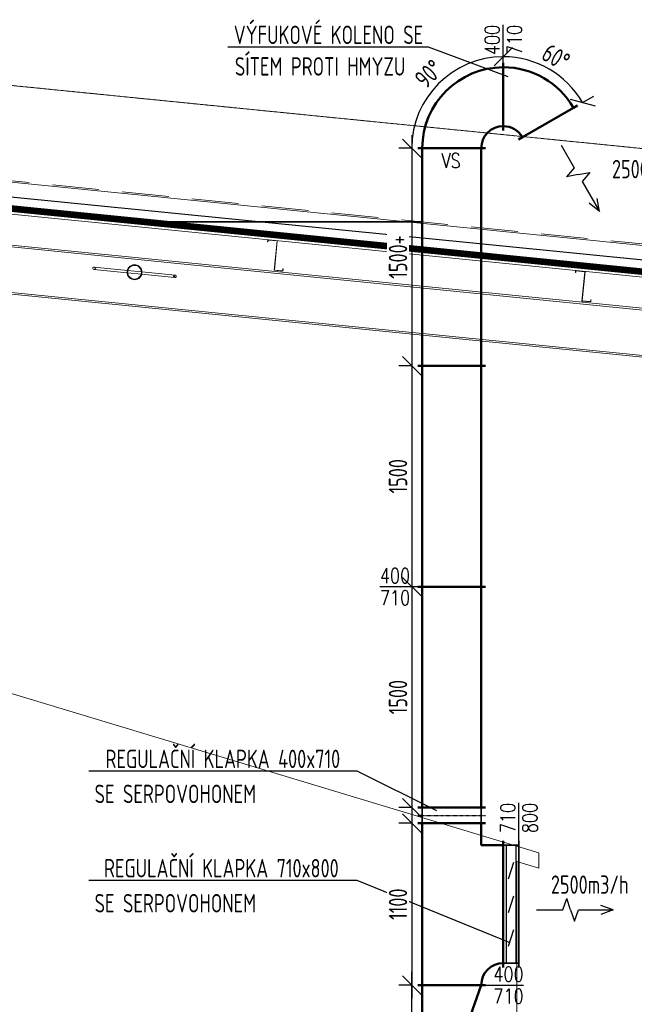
# Model space of a CAD drawing. Header units: millimetres. Extents: x 295996 to 512960, y -33037 to 76497.
# Tile 10 of 256: x 356111 to 360283, y 52675 to 59361. Entities that reach past the tile are written whole.
import ezdxf
from ezdxf.enums import TextEntityAlignment as Align

# ---------------------------------------------------------------- set-up
doc = ezdxf.new("R2010")
doc.units = ezdxf.units.MM
doc.header["$LTSCALE"] = 0.25
for name, pattern in [('DASHDOT', [25.4, 12.7, -6.35, 0, -6.35]), ('DASHED', [19.05, 12.7, -6.35]), ('XKITLINE00', [0])]:
    doc.linetypes.add(name, pattern=pattern)
doc.layers.get('0').update_dxf_attribs({"lineweight": 20})
doc.layers.get('DEFPOINTS').update_dxf_attribs({"lineweight": 20})
for name, color, linetype, lineweight in [('_STL_V_ZAŘ', 53, 'Continuous', 35), ('IN_C_TLUSTA', 5, 'Continuous', 20), ('IN_KOTY', 4, 'Continuous', 13), ('IN_NS_TLUSTA', 1, 'Continuous', 20), ('Položka', 2, 'Continuous', 0), ('V-objekty', 11, 'Continuous', 35), ('V-tvarovky', 1, 'Continuous', 50)]:
    doc.layers.add(name, color=color, linetype=linetype, lineweight=lineweight)
for name, color, linetype in [('IN_C_CARKOVANA', 7, 'DASHED'), ('IN_C_TENKA', 7, 'Continuous'), ('V-objekty-popis', 7, 'Continuous'), ('V-tvarovky-popis', 7, 'Continuous')]:
    doc.layers.add(name, color=color, linetype=linetype)
doc.styles.add('Koty', font='romand.shx', dxfattribs={"width": 0.8})
doc.styles.get("Standard").update_dxf_attribs({"font": 'simplex.shx', "width": 0.8})
doc.styles.add('Vzduchotechnika', font='isocp.shx', dxfattribs={"width": 0.8})
doc.dimstyles.new('cadkon', dxfattribs={"dimscale": 50, "dimtxt": 2.5, "dimasz": 2.5, "dimexe": 1.768, "dimexo": 5, "dimtad": 1, "dimrnd": 1, "dimtxsty": 'Standard', "dimblk1": 'OBLIQUE', "dimblk2": 'OBLIQUE', "dimsah": 1, "dimcen": 2.5, "dimdle": 1.8, "dimadec": 0, "dimazin": 0, "dimtfac": 1, "dimtix": 1, "dimtmove": 2, "dimatfit": 3, "dimfxl": 1, "dimarcsym": 0})
doc.dimstyles.new('CADKON$2', dxfattribs={"dimscale": 50, "dimtxt": 2.5, "dimasz": 2.5, "dimexe": 1.8, "dimexo": 5, "dimgap": 0.6, "dimtad": 1, "dimrnd": 1, "dimtxsty": 'Standard', "dimblk1": 'OPEN30', "dimblk2": 'OPEN30', "dimsah": 1, "dimcen": 2.5, "dimadec": 1, "dimazin": 2, "dimtfac": 1, "dimtdec": 4, "dimtix": 1, "dimtmove": 0, "dimatfit": 3, "dimldrblk": 'OPEN30', "dimfxl": 5, "dimfxlon": 1, "dimtfill": 1, "dimtolj": 1, "dimarcsym": 0})
doc.dimstyles.new('IN_50', dxfattribs={"dimtxt": 125, "dimasz": 125, "dimexe": 75, "dimexo": 300, "dimgap": 40, "dimtad": 1, "dimdec": 4, "dimrnd": 5, "dimdsep": 46, "dimlunit": 6, "dimtxsty": 'Koty', "dimblk": 'OBLIQUE', "dimcen": 40, "dimdle": 75, "dimclrd": 256, "dimclre": 256, "dimclrt": 256, "dimadec": 0, "dimazin": 0, "dimtfac": 1, "dimtdec": 4, "dimtmove": 1, "dimatfit": 3, "dimldrblk": 'ARCHTICK', "dimfxl": 350, "dimfxlon": 1, "dimtolj": 1, "dimtzin": 0, "dimlwd": -1, "dimlwe": -1, "dimarcsym": 0})

# ---------------------------------------------------------------- blocks, each defined once
blk = doc.blocks.new('_OBLIQUE')
at = {"color": 0, "linetype": 'ByBlock'}
blk.add_line((-0.5, -0.5), (0.5, 0.5), dxfattribs=at)
blk = doc.blocks.new('*D57')
at = {"layer": 'DEFPOINTS', "color": 0, "linetype": 'DASHDOT', "transparency": 16777216}
for p in [(352815.3, 58580.9), (374720.5, 57048.1), (374655.3, 56396.9)]:
    blk.add_point(p, dxfattribs=at)
at = {"layer": 'IN_KOTY', "linetype": 'DASHDOT', "transparency": 16777216}
for p, q in [((352845.6, 58883.8), (352887.9, 59306.7)), ((352805.8, 59239.5), (374795.1, 57040.6)), ((374685.6, 56699.8), (374727.9, 57122.7))]:
    blk.add_line(p, q, dxfattribs=at)
at = {"layer": 'IN_KOTY', "linetype": 'DASHDOT', "transparency": 16777216, "xscale": 125, "yscale": 125, "zscale": 125}
for p, rotation in [((352880.5, 59232.1), 174.2894284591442), ((374720.5, 57048.1), 354.2894284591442)]:
    blk.add_blockref('_OBLIQUE', p, dxfattribs=dict(at, rotation=rotation))
at = {"layer": 'IN_KOTY', "linetype": 'DASHDOT', "transparency": 16777216, "insert": (363810.7, 58242.1), "char_height": 125, "attachment_point": 5, "rotation": 354.28943, "style": 'Koty'}
blk.add_mtext('\\A1;21\xa0950', dxfattribs=at)
blk = doc.blocks.new('_ArchTick')
at = {"color": 0, "linetype": 'ByBlock', "const_width": 0.15}
blk.add_lwpolyline([(-0.5, -0.5), (0.5, 0.5)], dxfattribs=at)
blk = doc.blocks.new('*U52', base_point=(700, 0))
at = {"color": 0, "linetype": 'ByBlock', "lineweight": -2}
for p, q in [((0, 0), (0, 30)), ((0, -152), (0, 0)), ((0, 0), (700, 0)), ((0, 0), (0, 0)), ((700, 0), (700, 30)), ((700, 0), (700, 0)), ((700, 0), (700, -400)), ((0, -152), (0, -152)), ((0, -152), (0, -152)), ((700, -400), (0, -152)), ((0, -152), (0, -182)), ((700, -400), (700, -400)), ((700, -400), (700, -430)), ((700, -400), (700, -400))]:
    blk.add_line(p, q, dxfattribs=at)
blk = doc.blocks.new('*U55')
at = {"color": 0, "linetype": 'ByBlock', "lineweight": -2}
for points in [[(0, 106), (-30, 106)], [(0, 106), (400, 106)], [(0, 106), (0, 0)], [(400, 106), (400, 0)], [(400, 106), (430, 106)], [(0, 53), (-30, 53)], [(0, 0), (-30, 0)], [(0, 0), (400, 0)], [(400, 0), (430, 0)]]:
    blk.add_lwpolyline(points, dxfattribs=at)
at = {"color": 2, "linetype": 'DASHDOT', "lineweight": 25}
blk.add_lwpolyline([(0, 53), (430, 53)], dxfattribs=at)
blk = doc.blocks.new('*U58', base_point=(0, 200))
at = {"color": 0, "linetype": 'ByBlock', "lineweight": -2}
for p, q in [((0, 400), (0, 430)), ((1500, 400), (1500, 430)), ((1500, 400), (0, 400)), ((0, 400), (0, 0)), ((1500, 0), (1500, 400)), ((0, 0), (1500, 0)), ((0, 0), (0, -30)), ((1500, 0), (1500, -30))]:
    blk.add_line(p, q, dxfattribs=at)
blk = doc.blocks.new('*U59', base_point=(0, 200))
at = {"color": 0, "linetype": 'ByBlock', "lineweight": -2}
for p, q in [((0, 400), (0, 430)), ((1500, 400), (1500, 430)), ((1500, 400), (0, 400)), ((0, 400), (0, 0)), ((1500, 0), (1500, 400)), ((0, 0), (1500, 0)), ((0, 0), (0, -30)), ((1500, 0), (1500, -30))]:
    blk.add_line(p, q, dxfattribs=at)
blk = doc.blocks.new('*U62', base_point=(100.000029, 76.999998))
at = {"color": 0, "linetype": 'ByBlock', "lineweight": -2}
for p, q in [((278.000029, 76.999998), (304.513255, 153.999998)), ((331.026481, 76.999998), (304.513255, 153.999998)), ((100.000029, 76.999998), (278.000029, 76.999998)), ((331.026481, 76.999998), (357.539708, -0.000002)), ((357.539708, -0.000002), (384.052934, 76.999998)), ((384.052934, 76.999998), (620.052934, 76.999998)), ((620.052934, 76.999998), (535.879199, 107.513298)), ((620.052934, 76.999998), (535.879199, 46.486697))]:
    blk.add_line(p, q, dxfattribs=at)
blk = doc.blocks.new('*U67', base_point=(550, 550))
at = {"color": 0, "linetype": 'ByBlock', "lineweight": -2}
for p, q in [((0, 550), (0, 580)), ((0, 550), (0, 550)), ((0, 150), (0, 550)), ((0, 150), (0, 150)), ((0, 150), (0, 120)), ((120, 0), (580, 0)), ((150, 0), (150, 0)), ((150, 0), (550, 0)), ((550, 0), (550, 0))]:
    blk.add_line(p, q, dxfattribs=at)
for radius in [550, 150]:
    blk.add_arc((0, 0), radius, 0, 90, dxfattribs=at)
blk = doc.blocks.new('*U74')
at = {"color": 0, "linetype": 'ByBlock', "lineweight": -2}
for points in [[(0, 800), (0, 830)], [(106, 800), (106, 830)], [(0, 800), (0, 0)], [(0, 800), (106, 800)], [(106, 800), (106, 0)], [(0, 0), (106, 0)], [(0, 0), (0, -30)], [(106, 0), (106, -30)]]:
    blk.add_lwpolyline(points, dxfattribs=at)
at = {"color": 2, "linetype": 'ByBlock', "lineweight": 25}
for points in [[(20, 800), (20, 0)], [(86, 800), (86, 0)], [(35.3, 571.4), (70.7, 685.7)], [(35.3, 342.9), (70.7, 457.1)], [(35.3, 114.3), (70.7, 228.6)]]:
    blk.add_lwpolyline(points, dxfattribs=at)
blk = doc.blocks.new('*U69', base_point=(400, 0))
at = {"color": 0, "linetype": 'ByBlock', "lineweight": -2}
for p, q in [((0, 1100), (-30, 1100)), ((0, 950), (0, 1100)), ((0, 1100), (400, 1100)), ((0, 1100), (0, 1100)), ((400, 1100), (400, 1100)), ((400, 1100), (400, 0)), ((400, 1100), (430, 1100)), ((-150, 950), (-150, 980)), ((-150, 950), (-150, 950)), ((-150, 950), (0, 950)), ((-150, 150), (-150, 950)), ((-150, 150), (-150, 150)), ((-150, 150), (-150, 150)), ((-150, 150), (-150, 120)), ((0, 0), (-30, 0)), ((0, 0), (0, 0)), ((0, 0), (400, 0)), ((400, 0), (400, 0)), ((400, 0), (430, 0))]:
    blk.add_line(p, q, dxfattribs=at)
for points in [[(400, 1100), (400, 1100)], [(0, 0), (0, 0)], [(400, 0), (400, 0)]]:
    blk.add_lwpolyline(points, dxfattribs=at)
blk.add_arc((-150, 0), 150, 0, 90, dxfattribs=at)
blk = doc.blocks.new('*U75', base_point=(0, 200))
at = {"color": 0, "linetype": 'ByBlock', "lineweight": -2}
for p, q in [((0, 400), (0, 430)), ((1477.335584, 400), (1477.335584, 430)), ((1477.335584, 400), (0, 400)), ((0, 400), (0, 0)), ((1477.335584, 0), (1477.335584, 400)), ((0, 0), (1477.335584, 0)), ((0, 0), (0, -30)), ((1477.335584, 0), (1477.335584, -30))]:
    blk.add_line(p, q, dxfattribs=at)
blk = doc.blocks.new('*U78', base_point=(550, 317.5))
at = {"color": 0, "linetype": 'ByBlock', "lineweight": -2}
for p, q in [((75, 129.9), (275, 476.3)), ((275, 476.3), (290, 502.3)), ((275, 476.3), (275, 476.3)), ((75, 129.9), (60, 103.9)), ((75, 129.9), (75, 129.9)), ((120, 0), (580, 0)), ((150, 0), (150, 0)), ((150, 0), (550, 0)), ((550, 0), (550, 0))]:
    blk.add_line(p, q, dxfattribs=at)
for radius in [550, 150]:
    blk.add_arc((0, 0), radius, 0, 60, dxfattribs=at)
blk = doc.blocks.new('*D85')
at = {"layer": 'DEFPOINTS', "color": 0, "transparency": 16777216}
for p in [(358772.5, 52804.8), (358843.7, 52804.8), (358843.7, 52104.8)]:
    blk.add_point(p, dxfattribs=at)
at = {"layer": 'V-tvarovky-popis', "color": 0, "lineweight": -2, "transparency": 16777216}
for p, q in [((358772.5, 52014.8), (358772.5, 52894.8)), ((358772.5, 52804.8), (358684.1, 52804.8)), ((358772.5, 52104.8), (358684.1, 52104.8))]:
    blk.add_line(p, q, dxfattribs=at)
at = {"layer": 'V-tvarovky-popis', "color": 0, "lineweight": -2, "transparency": 16777216, "xscale": 125, "yscale": 125, "zscale": 125}
for p, rotation in [((358772.5, 52804.8), 90), ((358772.5, 52104.8), 270)]:
    blk.add_blockref('_OBLIQUE', p, dxfattribs=dict(at, rotation=rotation))
at = {"layer": 'V-tvarovky-popis', "color": 0, "transparency": 16777216, "insert": (358678.8, 52454.8), "char_height": 125, "attachment_point": 5, "rotation": 90, "style": 'Vzduchotechnika', "bg_fill": 3, "box_fill_scale": 1.1, "bg_fill_color": 256, "bg_fill_true_color": 13158600, "bg_fill_transparency": 0}
blk.add_mtext('700', dxfattribs=at)
blk = doc.blocks.new('*D86')
at = {"layer": 'DEFPOINTS', "color": 0, "transparency": 16777216}
for p in [(358843.7, 53904.8), (358772.5, 52804.8), (358843.7, 52804.8)]:
    blk.add_point(p, dxfattribs=at)
at = {"layer": 'V-tvarovky-popis', "color": 0, "lineweight": -2, "transparency": 16777216}
for p, q in [((358772.5, 53994.8), (358772.5, 52714.8)), ((358772.5, 53904.8), (358684.1, 53904.8)), ((358772.5, 52804.8), (358684.1, 52804.8))]:
    blk.add_line(p, q, dxfattribs=at)
at = {"layer": 'V-tvarovky-popis', "color": 0, "lineweight": -2, "transparency": 16777216, "xscale": 125, "yscale": 125, "zscale": 125}
for p, rotation in [((358772.5, 53904.8), 90), ((358772.5, 52804.8), 270)]:
    blk.add_blockref('_OBLIQUE', p, dxfattribs=dict(at, rotation=rotation))
at = {"layer": 'V-tvarovky-popis', "color": 0, "transparency": 16777216, "insert": (358678.8, 53354.8), "char_height": 125, "attachment_point": 5, "rotation": 90, "style": 'Vzduchotechnika', "bg_fill": 3, "box_fill_scale": 1.1, "bg_fill_color": 256, "bg_fill_true_color": 13158600, "bg_fill_transparency": 0}
blk.add_mtext('1100', dxfattribs=at)
blk = doc.blocks.new('*D87')
at = {"layer": 'DEFPOINTS', "color": 0, "transparency": 16777216}
for p in [(358843.7, 55510.8), (358772.5, 54010.8), (358843.7, 54010.8)]:
    blk.add_point(p, dxfattribs=at)
at = {"layer": 'V-tvarovky-popis', "color": 0, "lineweight": -2, "transparency": 16777216}
for p, q in [((358772.5, 55600.8), (358772.5, 53920.8)), ((358772.5, 55510.8), (358684.1, 55510.8)), ((358772.5, 54010.8), (358684.1, 54010.8))]:
    blk.add_line(p, q, dxfattribs=at)
at = {"layer": 'V-tvarovky-popis', "color": 0, "lineweight": -2, "transparency": 16777216, "xscale": 125, "yscale": 125, "zscale": 125}
for p, rotation in [((358772.5, 55510.8), 90), ((358772.5, 54010.8), 270)]:
    blk.add_blockref('_OBLIQUE', p, dxfattribs=dict(at, rotation=rotation))
at = {"layer": 'V-tvarovky-popis', "color": 0, "transparency": 16777216, "insert": (358678.8, 54760.8), "char_height": 125, "attachment_point": 5, "rotation": 90, "style": 'Vzduchotechnika', "bg_fill": 3, "box_fill_scale": 1.1, "bg_fill_color": 256, "bg_fill_true_color": 13158600, "bg_fill_transparency": 0}
blk.add_mtext('1500', dxfattribs=at)
blk = doc.blocks.new('*D88')
at = {"layer": 'DEFPOINTS', "color": 0, "transparency": 16777216}
for p in [(358843.7, 57010.8), (358772.5, 55510.8), (358843.7, 55510.8)]:
    blk.add_point(p, dxfattribs=at)
at = {"layer": 'V-tvarovky-popis', "color": 0, "lineweight": -2, "transparency": 16777216}
for p, q in [((358772.5, 57100.8), (358772.5, 55420.8)), ((358772.5, 57010.8), (358684.1, 57010.8)), ((358772.5, 55510.8), (358684.1, 55510.8))]:
    blk.add_line(p, q, dxfattribs=at)
at = {"layer": 'V-tvarovky-popis', "color": 0, "lineweight": -2, "transparency": 16777216, "xscale": 125, "yscale": 125, "zscale": 125}
for p, rotation in [((358772.5, 57010.8), 90), ((358772.5, 55510.8), 270)]:
    blk.add_blockref('_OBLIQUE', p, dxfattribs=dict(at, rotation=rotation))
at = {"layer": 'V-tvarovky-popis', "color": 0, "transparency": 16777216, "insert": (358678.8, 56260.8), "char_height": 125, "attachment_point": 5, "rotation": 90, "style": 'Vzduchotechnika', "bg_fill": 3, "box_fill_scale": 1.1, "bg_fill_color": 256, "bg_fill_true_color": 13158600, "bg_fill_transparency": 0}
blk.add_mtext('1500', dxfattribs=at)
blk = doc.blocks.new('*D89')
at = {"layer": 'DEFPOINTS', "color": 0, "transparency": 16777216}
for p in [(358843.7, 58488.1), (358772.5, 57010.8), (358843.7, 57010.8)]:
    blk.add_point(p, dxfattribs=at)
at = {"layer": 'V-tvarovky-popis', "color": 0, "lineweight": -2, "transparency": 16777216}
for p, q in [((358772.5, 58578.1), (358772.5, 56920.8)), ((358772.5, 58488.1), (358684.1, 58488.1)), ((358772.5, 57010.8), (358684.1, 57010.8))]:
    blk.add_line(p, q, dxfattribs=at)
at = {"layer": 'V-tvarovky-popis', "color": 0, "lineweight": -2, "transparency": 16777216, "xscale": 125, "yscale": 125, "zscale": 125}
for p, rotation in [((358772.5, 58488.1), 90), ((358772.5, 57010.8), 270)]:
    blk.add_blockref('_OBLIQUE', p, dxfattribs=dict(at, rotation=rotation))
at = {"layer": 'V-tvarovky-popis', "color": 0, "transparency": 16777216, "insert": (358678.8, 57749.4), "char_height": 125, "attachment_point": 5, "rotation": 90, "style": 'Vzduchotechnika', "bg_fill": 3, "box_fill_scale": 1.1, "bg_fill_color": 256, "bg_fill_true_color": 13158600, "bg_fill_transparency": 0}
blk.add_mtext('1500+', dxfattribs=at)
blk = doc.blocks.new('*D90')
at = {"layer": 'DEFPOINTS', "color": 0, "transparency": 16777216}
for p in [(359083.1, 59026.1), (359393.7, 59038.1), (358843.7, 58488.1), (359393.7, 58488.1)]:
    blk.add_point(p, dxfattribs=at)
at = {"layer": 'V-tvarovky-popis', "color": 0, "lineweight": -2, "transparency": 16777216}
for p, q in [((359393.7, 59109.3), (359393.7, 59197.7)), ((358772.5, 58488.1), (358684.1, 58488.1))]:
    blk.add_line(p, q, dxfattribs=at)
blk.add_arc((359393.7, 58488.1), 621.2, 90, 180, dxfattribs=at)
at = {"layer": 'V-tvarovky-popis', "color": 0, "lineweight": -2, "transparency": 16777216, "xscale": 125, "yscale": 125, "zscale": 125}
for p, rotation in [((359393.7, 59109.3), 2.150054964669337e-12), ((358772.5, 58488.1), 270.0000000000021)]:
    blk.add_blockref('_OBLIQUE', p, dxfattribs=dict(at, rotation=rotation))
at = {"layer": 'V-tvarovky-popis', "color": 0, "transparency": 16777216, "insert": (358888.2, 58993.7), "char_height": 125, "attachment_point": 5, "rotation": 45, "style": 'Vzduchotechnika', "bg_fill": 3, "box_fill_scale": 1.1, "bg_fill_color": 256, "bg_fill_true_color": 13158600, "bg_fill_transparency": 0}
blk.add_mtext('90°', dxfattribs=at)
blk = doc.blocks.new('*D91')
at = {"layer": 'DEFPOINTS', "color": 0, "transparency": 16777216}
for p in [(359393.7, 59038.1), (359793, 58964), (359870, 58763.1), (359393.7, 58488.1)]:
    blk.add_point(p, dxfattribs=at)
at = {"layer": 'V-tvarovky-popis', "color": 0, "lineweight": -2, "transparency": 16777216}
for p, q in [((359393.7, 59109.3), (359393.7, 59197.7)), ((359931.7, 58798.7), (360008.3, 58842.9))]:
    blk.add_line(p, q, dxfattribs=at)
blk.add_arc((359393.7, 58488.1), 621.2, 30, 90, dxfattribs=at)
at = {"layer": 'V-tvarovky-popis', "color": 0, "lineweight": -2, "transparency": 16777216, "xscale": 125, "yscale": 125, "zscale": 125}
for p, rotation in [((359393.7, 59109.3), 179.9999999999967), ((359931.7, 58798.7), 300.0000000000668)]:
    blk.add_blockref('_OBLIQUE', p, dxfattribs=dict(at, rotation=rotation))
at = {"layer": 'V-tvarovky-popis', "color": 0, "transparency": 16777216, "insert": (359751.2, 59107.3), "char_height": 125, "attachment_point": 5, "rotation": 330, "style": 'Vzduchotechnika', "bg_fill": 3, "box_fill_scale": 1.1, "bg_fill_color": 256, "bg_fill_true_color": 13158600, "bg_fill_transparency": 0}
blk.add_mtext('60°', dxfattribs=at)

msp = doc.modelspace()

# ---------------------------------------------------------------- linework, layer by layer
at = {"layer": '_STL_V_ZAŘ'}
msp.add_line((358843.72198, 57988.10308), (357099.15979, 57988.10308), dxfattribs=at)
at = {"layer": 'IN_C_CARKOVANA', "ltscale": 100, "const_width": 40}
msp.add_lwpolyline([(374555.34906, 56225.99232), (352815.34906, 58399.99289)], dxfattribs=at)
at = {"layer": 'IN_C_TENKA'}
for p, q in [((374555.34906, 56306.39133), (352815.34909, 58480.39189)), ((374557.33913, 56245.89307), (352815.34909, 58420.09264))]:
    msp.add_line(p, q, dxfattribs=at)
at = {"layer": 'IN_C_TLUSTA', "color": 7, "linetype": 'DASHED', "ltscale": 100}
msp.add_line((374656.34322, 56406.84054), (352816.34409, 58590.84102), dxfattribs=at)
at = {"layer": 'IN_C_TLUSTA'}
for p, q in [((352815.34818, 55764.2292), (359635.34818, 53704.38148)), ((359635.34818, 53599.91989), (359635.34818, 53704.38148)), ((359485.34818, 51074.76761), (359485.34818, 53645.22446)), ((359485.34818, 53645.22446), (359635.34818, 53599.91989))]:
    msp.add_line(p, q, dxfattribs=at)
at = {"layer": 'IN_NS_TLUSTA'}
for p, q in [((352815.34818, 58580.88189), (374655.34818, 56396.89021)), ((374555.34906, 56190.81776), (352815.34906, 58364.81832))]:
    msp.add_line(p, q, dxfattribs=at)
at = {"layer": 'Položka', "linetype": 'XKITLINE00', "lineweight": 0}
for p, q in [((352815.34703, 58142.20714), (374285.34906, 55995.20716)), ((352815.34713, 58153.76449), (374285.34906, 56006.76451)), ((357793.74319, 57852.90906), (357795.13624, 57866.83958)), ((357795.53425, 57852.72995), (357793.74319, 57852.90906)), ((357795.13624, 57866.83958), (357859.81366, 57860.37184)), ((357796.7482, 57864.86941), (357795.53425, 57852.72995)), ((357857.84348, 57858.75988), (357796.7482, 57864.86941)), ((357832.76388, 57863.07682), (357830.79371, 57861.46486)), ((357837.92284, 57659.55343), (357857.84348, 57858.75988)), ((357859.81366, 57860.37184), (357839.89301, 57661.16539)), ((352815.34438, 57833.67623), (374285.34906, 55686.67597)), ((352890.34428, 57814.61888), (374285.34906, 55675.11862)), ((356606.61381, 57674.64151), (356608.26886, 57678.49595)), ((356607.47283, 57670.53566), (356606.61381, 57674.64151)), ((356610.61575, 57667.27856), (356607.47283, 57670.53566)), ((356608.26886, 57678.49595), (356611.99451, 57681.0662)), ((356615.20043, 57665.74295), (356610.61575, 57667.27856)), ((356611.99451, 57681.0662), (356616.79248, 57681.66354)), ((356619.9984, 57666.34029), (356615.20043, 57665.74295)), ((356615.20043, 57665.74295), (356840.26459, 57643.23634)), ((356616.79248, 57681.66354), (356621.37716, 57680.12793)), ((356616.79248, 57681.66354), (356841.85667, 57659.15693)), ((356623.72405, 57668.91053), (356619.9984, 57666.34029)), ((356621.37716, 57680.12793), (356624.52008, 57676.87083)), ((356625.3791, 57672.76498), (356623.72405, 57668.91053)), ((356624.52008, 57676.87083), (356625.3791, 57672.76498)), ((356844.24474, 57642.83832), (356887.22072, 57638.54069)), ((356845.83682, 57658.75892), (356888.81277, 57654.46128)), ((356891.88241, 57638.07448), (356934.85865, 57633.77687)), ((356893.47447, 57653.99508), (356936.45071, 57649.69746)), ((356940.43086, 57649.29945), (357165.495, 57626.79308)), ((357837.92284, 57659.55343), (357897.62507, 57653.58321)), ((357839.89301, 57661.16539), (357896.01311, 57655.55339)), ((357896.01311, 57655.55339), (357897.42606, 57669.68291)), ((357897.42606, 57669.68291), (357899.21713, 57669.50381)), ((357897.62507, 57653.58321), (357899.21713, 57669.50381)), ((359883.32129, 57643.95127), (359884.71434, 57657.88179)), ((359885.11236, 57643.77217), (359883.32129, 57643.95127)), ((359886.27755, 57657.72547), (359884.55802, 57656.31858)), ((359884.71434, 57657.88179), (359949.39176, 57651.41405)), ((359886.3263, 57655.91162), (359885.11236, 57643.77217)), ((359947.42158, 57649.80209), (359886.3263, 57655.91162)), ((359927.50094, 57450.59565), (359947.42158, 57649.80209)), ((359949.39176, 57651.41405), (359929.47112, 57452.20761)), ((356938.8388, 57633.37885), (357163.90294, 57610.87248)), ((357155.31632, 57619.77104), (357156.97137, 57623.62549)), ((357156.17534, 57615.66519), (357155.31632, 57619.77104)), ((357159.31826, 57612.40809), (357156.17534, 57615.66519)), ((357165.43079, 57611.0627), (357156.34523, 57622.16728)), ((357156.97137, 57623.62549), (357160.69702, 57626.19573)), ((357163.90294, 57610.87248), (357159.31826, 57612.40809)), ((357160.69702, 57626.19573), (357165.495, 57626.79308)), ((357168.70091, 57611.46983), (357163.90294, 57610.87248)), ((357165.495, 57626.79308), (357170.07968, 57625.25747)), ((357172.42657, 57614.04007), (357168.70091, 57611.46983)), ((357170.07968, 57625.25747), (357173.2226, 57622.00037)), ((357174.08162, 57617.89452), (357172.42657, 57614.04007)), ((357173.2226, 57622.00037), (357174.08162, 57617.89452)), ((359927.50094, 57450.59565), (359987.20317, 57444.62542)), ((359929.47112, 57452.20761), (359985.59121, 57446.5956)), ((359985.59121, 57446.5956), (359987.00417, 57460.72512)), ((359987.00417, 57460.72512), (359988.79523, 57460.54602)), ((359987.20317, 57444.62542), (359988.79523, 57460.54602))]:
    msp.add_line(p, q, dxfattribs=at)
for radius, start, end in [(50.8, 12.289407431, 192.289407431), (50.8, 192.289407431, 12.289407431), (46.8, 156.289407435, 336.289407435), (46.8, 336.289407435, 156.289407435)]:
    msp.add_arc((356890.34773, 57646.26785), radius, start, end, dxfattribs=at)
at = {"layer": 'V-objekty-popis', "color": 2}
msp.add_line((359499.72198, 53754.76749), (359499.72198, 54042.76749), dxfattribs=at)
at = {"layer": 'V-tvarovky-popis', "color": 2}
for p, q in [((359393.72198, 59038.10308), (359393.72198, 59326.10308)), ((358843.72198, 55510.76749), (358555.72198, 55510.76749)), ((359243.72198, 52804.76749), (359531.72198, 52804.76749))]:
    msp.add_line(p, q, dxfattribs=at)
at = {"layer": 'V-tvarovky-popis', "color": 3}
for p, q in [((357523.59514, 59176.72686), (358882.75293, 59176.72686)), ((358882.75293, 59176.72686), (359423.86092, 58975.48605)), ((356580.31504, 54260.01353), (358399.55157, 54260.01353)), ((358399.55157, 54260.01353), (358940.65956, 53990.90389)), ((356580.31504, 53517.5961), (358399.55157, 53517.5961)), ((358399.55157, 53517.5961), (359437.08021, 53095.00975))]:
    msp.add_line(p, q, dxfattribs=at)

# ---------------------------------------------------------------- block references
at = {"layer": 'V-objekty'}
for name, p in [('*U55', (358843.72198, 53904.76749)), ('*U74', (359393.72198, 52954.76749))]:
    msp.add_blockref(name, p, dxfattribs=at)
at = {"layer": 'V-tvarovky'}
for name, p, rotation in [('*U67', (358843.72198, 59038.10308), 90), ('*U75', (359043.72198, 58488.10308), 270), ('*U58', (359043.72198, 57010.76749), 270), ('*U59', (359043.72198, 55510.76749), 270), ('*U52', (358843.72198, 52804.76749), 89.99999999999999)]:
    msp.add_blockref(name, p, dxfattribs=dict(at, rotation=rotation))
at = {"layer": 'V-tvarovky', "xscale": -1, "rotation": 270}
msp.add_blockref('*U78', (359711.26463, 59038.10308), dxfattribs=at)
at = {"layer": 'V-tvarovky', "xscale": -1}
msp.add_blockref('*U69', (358843.72198, 52804.76749), dxfattribs=at)
at = {"layer": 'V-tvarovky-popis', "color": 3, "xscale": -1, "rotation": 120}
msp.add_blockref('*U62', (359785.83087, 58508.95055), dxfattribs=at)
at = {"layer": 'V-tvarovky-popis', "color": 3}
msp.add_blockref('*U62', (359619.66659, 53315.59547), dxfattribs=at)

# ---------------------------------------------------------------- texts
at = {"layer": 'V-objekty-popis', "color": 3, "width": 0.8}
msp.add_text('710', height=100, rotation=90, dxfattribs=at).set_placement((359474.72198, 54042.76749), align=Align.RIGHT)
msp.add_text('800', height=100, rotation=90, dxfattribs=at).set_placement((359524.72198, 54042.76749), align=Align.TOP_RIGHT)
at = {"layer": 'V-tvarovky-popis', "color": 3, "style": 'Vzduchotechnika', "width": 0.8}
for s, p in [('VÝFUKOVÉ KOLENO SE', (358849.59514, 59195.81573)), ('SÍTEM PROTI HMYZU', (358728.59514, 58981.40488)), ('2500m3/h', (360659.82622, 58284.13192)), ('REGULAČNÍ KLAPKA 400x710', (358286.39378, 54279.1024)), ('SE SERPOVOHONEM', (357715.31504, 54041.26305)), ('REGULAČNÍ KLAPKA 710x800', (358276.39378, 53536.68497)), ('2500m3/h', (360244.8125, 53425.25471)), ('SE SERPOVOHONEM', (357715.31504, 53298.84562))]:
    msp.add_text(s, height=125, dxfattribs=at).set_placement(p, align=Align.RIGHT)
at = {"layer": 'V-tvarovky-popis', "color": 3, "width": 0.8}
msp.add_text('400', height=100, rotation=90, dxfattribs=at).set_placement((359368.72198, 59326.10308), align=Align.RIGHT)
msp.add_text('710', height=100, rotation=90, dxfattribs=at).set_placement((359418.72198, 59326.10308), align=Align.TOP_RIGHT)
for s, p in [('VS', (358973.80632, 58354.10981)), ('400', (358555.72198, 55535.76749))]:
    msp.add_text(s, height=100, dxfattribs=at).set_placement(p)
msp.add_text('710', height=100, dxfattribs=at).set_placement((358555.72198, 55485.76749), align=Align.TOP_LEFT)
msp.add_text('400', height=100, dxfattribs=at).set_placement((359531.72198, 52829.76749), align=Align.RIGHT)
msp.add_text('710', height=100, dxfattribs=at).set_placement((359531.72198, 52779.76749), align=Align.TOP_RIGHT)

# ---------------------------------------------------------------- dimensions: what is measured, and where the dimension line sits
at = {"layer": 'IN_KOTY', "linetype": 'DASHDOT'}
dim = msp.add_aligned_dim(p1=(352815.3481806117, 58580.8818946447), p2=(374655.3481806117, 56396.8902091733), distance=654.4304485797, dimstyle='IN_50', dxfattribs=at)
dim.commit()
dim.dimension.update_dxf_attribs({"geometry": '*D57', "text_midpoint": (363810.6652913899, 58242.0600270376)})

# ---------------------------------------------------------------- next in the draw order: dimensions: what is measured, and where the dimension line sits
at = {"layer": 'V-tvarovky-popis', "color": 3}
dim = msp.add_linear_dim(base=(358772.50595, 52804.76749), p1=(358843.72198, 52104.76749), p2=(358843.72198, 52804.76749), angle=90, dimstyle='cadkon', override={"dimtxsty": 'Vzduchotechnika', "dimfxl": 350, "dimfxlon": 1, "dimtfill": 1}, dxfattribs=at)
dim.commit()
dim.dimension.update_dxf_attribs({"geometry": '*D85', "text_midpoint": (358678.75595, 52454.76749)})

# ---------------------------------------------------------------- next in the draw order: dimensions: what is measured, and where the dimension line sits
dim = msp.add_linear_dim(base=(358772.50595, 52804.76749), p1=(358843.72198, 53904.76749), p2=(358843.72198, 52804.76749), angle=90, dimstyle='cadkon', override={"dimtxsty": 'Vzduchotechnika', "dimfxl": 350, "dimfxlon": 1, "dimtfill": 1}, dxfattribs=at)
dim.commit()
dim.dimension.update_dxf_attribs({"geometry": '*D86', "text_midpoint": (358678.75595, 53354.76749)})

# ---------------------------------------------------------------- next in the draw order: dimensions: what is measured, and where the dimension line sits
dim = msp.add_linear_dim(base=(358772.50595, 54010.76749), p1=(358843.72198, 55510.76749), p2=(358843.72198, 54010.76749), angle=90, dimstyle='cadkon', override={"dimtxsty": 'Vzduchotechnika', "dimfxl": 350, "dimfxlon": 1, "dimtfill": 1}, dxfattribs=at)
dim.commit()
dim.dimension.update_dxf_attribs({"geometry": '*D87', "text_midpoint": (358678.75595, 54760.76749)})

# ---------------------------------------------------------------- next in the draw order: dimensions: what is measured, and where the dimension line sits
dim = msp.add_linear_dim(base=(358772.50595, 55510.76749), p1=(358843.72198, 57010.76749), p2=(358843.72198, 55510.76749), angle=90, dimstyle='cadkon', override={"dimtxsty": 'Vzduchotechnika', "dimfxl": 350, "dimfxlon": 1, "dimtfill": 1}, dxfattribs=at)
dim.commit()
dim.dimension.update_dxf_attribs({"geometry": '*D88', "text_midpoint": (358678.75595, 56260.76749)})

# ---------------------------------------------------------------- next in the draw order: dimensions: what is measured, and where the dimension line sits
dim = msp.add_linear_dim(base=(358772.50595, 57010.76749), p1=(358843.72198, 58488.10308), p2=(358843.72198, 57010.76749), angle=90, text='1500+', dimstyle='cadkon', override={"dimtxsty": 'Vzduchotechnika', "dimfxl": 350, "dimfxlon": 1, "dimtfill": 1}, dxfattribs=at)
dim.commit()
dim.dimension.update_dxf_attribs({"geometry": '*D89', "text_midpoint": (358678.75595, 57749.43528)})

# ---------------------------------------------------------------- next in the draw order: dimensions: what is measured, and where the dimension line sits
dim = msp.add_angular_dim_3p(base=(359083.11397, 59026.09194), center=(359393.72198, 58488.10308), p1=(359393.72198, 59038.10308), p2=(358843.72198, 58488.10308), dimstyle='CADKON$2', override={"dimexe": 1.768, "dimgap": 0.625, "dimtxsty": 'Vzduchotechnika', "dimblk1": 'OBLIQUE', "dimblk2": 'OBLIQUE', "dimdle": 1.8, "dimadec": 0, "dimazin": 0, "dimtdec": 2, "dimtmove": 2, "dimfxl": 350, "dimtolj": 0}, dxfattribs=at)
dim.commit()
dim.dimension.update_dxf_attribs({"geometry": '*D90', "text_midpoint": (358888.16465, 58993.6604)})

# ---------------------------------------------------------------- next in the draw order: dimensions: what is measured, and where the dimension line sits
dim = msp.add_angular_dim_3p(base=(359793.03195, 58963.98216), center=(359393.72198, 58488.10308), p1=(359870.03595, 58763.10308), p2=(359393.72198, 59038.10308), dimstyle='CADKON$2', override={"dimexe": 1.768, "dimgap": 0.625, "dimtxsty": 'Vzduchotechnika', "dimblk1": 'OBLIQUE', "dimblk2": 'OBLIQUE', "dimdle": 1.8, "dimadec": 0, "dimazin": 0, "dimtdec": 2, "dimtmove": 2, "dimfxl": 350, "dimtolj": 0}, dxfattribs=at)
dim.commit()
dim.dimension.update_dxf_attribs({"geometry": '*D91', "text_midpoint": (359751.205, 59107.28182)})

doc.saveas('drawing.dxf')
